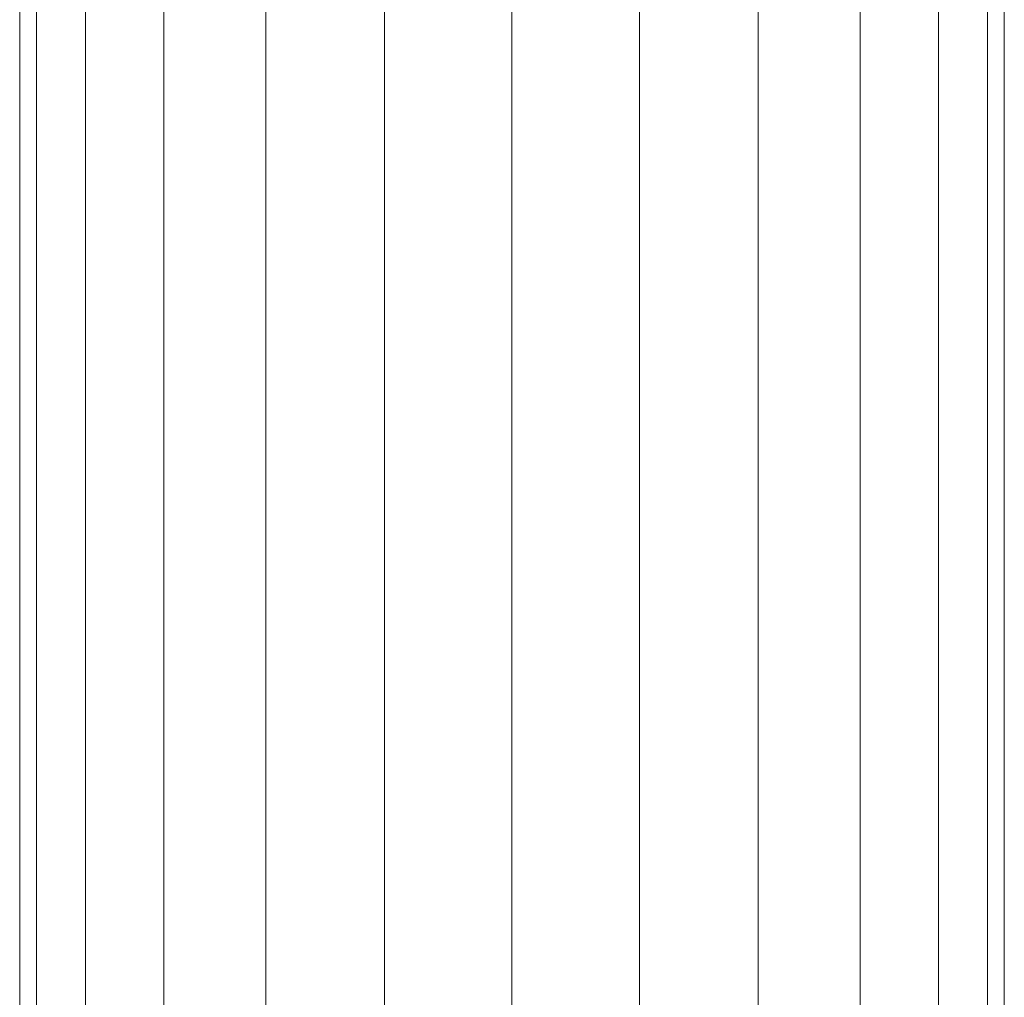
# Model space of a CAD drawing. Header units: inches. Extents: x 361 to 802, y -362 to 528.
# Tile 231 of 256: x 699.41 to 701.6, y 408.22 to 410.4. Entities that reach past the tile are written whole.
import ezdxf

# ---------------------------------------------------------------- set-up
doc = ezdxf.new("R2010")
doc.units = ezdxf.units.IN
doc.header["$MEASUREMENT"] = 0
doc.layers.add('E-POWR-CNDT', color=130, linetype='Continuous', lineweight=20)

msp = doc.modelspace()

# ---------------------------------------------------------------- meshes
at = {"layer": 'E-POWR-CNDT'}
mesh = msp.add_polyface(dxfattribs=at)
corners = [(699.4054, 27.6056, 183.75), (699.4428, 27.6056, 184.0343), (699.5526, 27.6056, 184.2992), (699.7271, 27.6056, 184.5268), (699.9547, 27.6056, 184.7013), (700.2196, 27.6056, 184.8111), (700.5039, 27.6056, 184.8485), (700.5039, 420.525, 184.8485), (700.2196, 420.525, 184.8111), (699.9547, 420.525, 184.7013), (699.7271, 420.525, 184.5268), (699.5526, 420.525, 184.2992), (699.4428, 420.525, 184.0343), (699.4054, 420.525, 183.75)]
mesh.append_faces([[corners[k] for k in face] for face in [(7, 8, 5, 6)]], dxfattribs={"vtx1": -1})
mesh.append_faces([[corners[k] for k in face] for face in [(8, 9, 4, 5), (3, 4, 9, 10), (11, 12, 1, 2), (2, 3, 10, 11)]], dxfattribs={"vtx1": -1, "vtx3": -1})
mesh.append_faces([[corners[k] for k in face] for face in [(12, 13, 0, 1)]], dxfattribs={"vtx3": -1})
mesh = msp.add_polyface(dxfattribs=at)
corners = [(700.5039, 27.6056, 182.6515), (700.2196, 27.6056, 182.6889), (699.9547, 27.6056, 182.7987), (699.7271, 27.6056, 182.9732), (699.5526, 27.6056, 183.2007), (699.4428, 27.6056, 183.4657), (699.4054, 27.6056, 183.75), (699.4054, 420.525, 183.75), (699.4428, 420.525, 183.4657), (699.5526, 420.525, 183.2007), (699.7271, 420.525, 182.9732), (699.9547, 420.525, 182.7987), (700.2196, 420.525, 182.6889), (700.5039, 420.525, 182.6515)]
mesh.append_faces([[corners[k] for k in face] for face in [(7, 8, 5, 6)]], dxfattribs={"vtx1": -1})
mesh.append_faces([[corners[k] for k in face] for face in [(8, 9, 4, 5), (3, 4, 9, 10), (11, 12, 1, 2), (2, 3, 10, 11)]], dxfattribs={"vtx1": -1, "vtx3": -1})
mesh.append_faces([[corners[k] for k in face] for face in [(12, 13, 0, 1)]], dxfattribs={"vtx3": -1})
mesh = msp.add_polyface(dxfattribs=at)
corners = [(700.5039, 27.6056, 184.8485), (700.7882, 27.6056, 184.8111), (701.0532, 27.6056, 184.7013), (701.2807, 27.6056, 184.5268), (701.4552, 27.6056, 184.2992), (701.565, 27.6056, 184.0343), (701.6024, 27.6056, 183.75), (701.6024, 420.525, 183.75), (701.565, 420.525, 184.0343), (701.4552, 420.525, 184.2992), (701.2807, 420.525, 184.5268), (701.0532, 420.525, 184.7013), (700.7882, 420.525, 184.8111), (700.5039, 420.525, 184.8485)]
mesh.append_faces([[corners[k] for k in face] for face in [(8, 9, 4, 5), (3, 4, 9, 10), (11, 12, 1, 2), (2, 3, 10, 11)]], dxfattribs={"vtx1": -1, "vtx3": -1})
mesh.append_faces([[corners[k] for k in face] for face in [(6, 7, 8, 5)]], dxfattribs={"vtx2": -1})
mesh.append_faces([[corners[k] for k in face] for face in [(12, 13, 0, 1)]], dxfattribs={"vtx3": -1})
mesh = msp.add_polyface(dxfattribs=at)
corners = [(701.6024, 27.6056, 183.75), (701.565, 27.6056, 183.4657), (701.4552, 27.6056, 183.2007), (701.2807, 27.6056, 182.9732), (701.0532, 27.6056, 182.7987), (700.7882, 27.6056, 182.6889), (700.5039, 27.6056, 182.6515), (700.5039, 420.525, 182.6515), (700.7882, 420.525, 182.6889), (701.0532, 420.525, 182.7987), (701.2807, 420.525, 182.9732), (701.4552, 420.525, 183.2007), (701.565, 420.525, 183.4657), (701.6024, 420.525, 183.75)]
mesh.append_faces([[corners[k] for k in face] for face in [(7, 8, 5, 6)]], dxfattribs={"vtx1": -1})
mesh.append_faces([[corners[k] for k in face] for face in [(8, 9, 4, 5), (3, 4, 9, 10), (11, 12, 1, 2), (2, 3, 10, 11)]], dxfattribs={"vtx1": -1, "vtx3": -1})
mesh.append_faces([[corners[k] for k in face] for face in [(12, 13, 0, 1)]], dxfattribs={"vtx3": -1})

doc.saveas('drawing.dxf')
